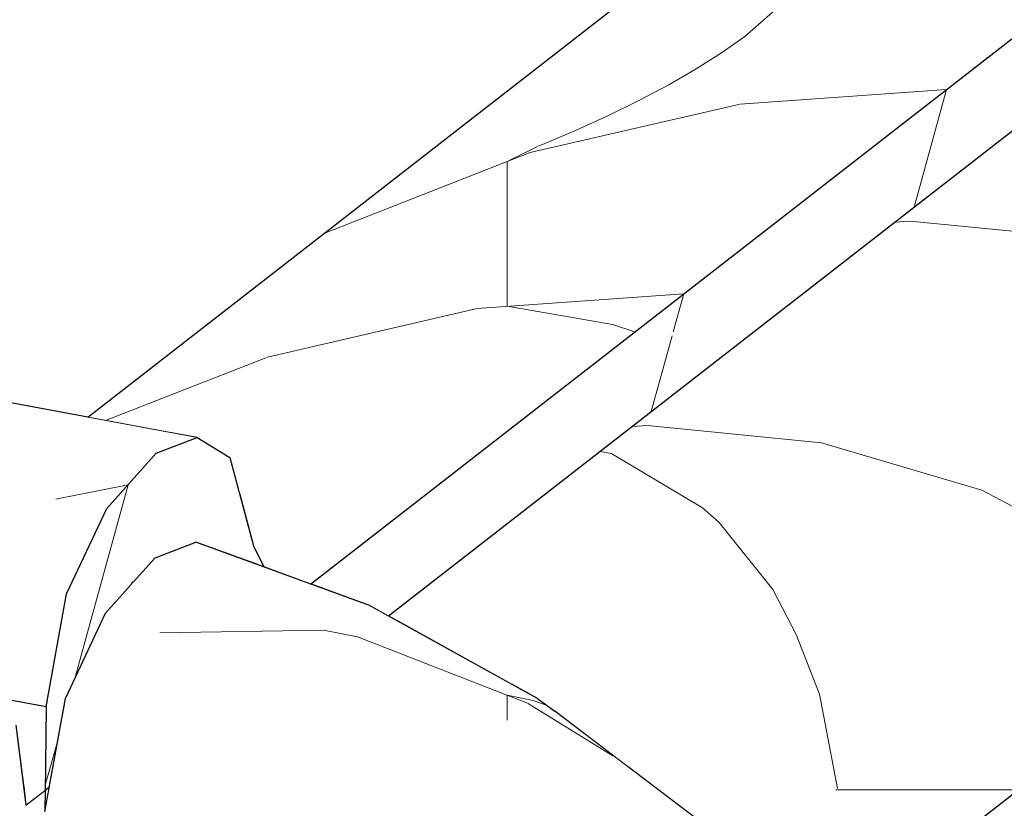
# Model space of a CAD drawing. Header units: millimetres. Extents: x -36478 to 31050, y -14815 to 11827.
# Tile 116 of 256: x -17754 to -17637, y 8299 to 8393. Entities that reach past the tile are written whole.
import ezdxf

# ---------------------------------------------------------------- set-up
doc = ezdxf.new("R2010")
doc.units = ezdxf.units.MM
doc.header["$MEASUREMENT"] = 0
doc.linetypes.add('Wipeout_Contour', pattern=[1000, 0, -1000])
for name, color, linetype in [('Nové_Konstrukce - krov', 7, 'Continuous'), ('Nové_Konstrukce - střechy a skořepiny', 7, 'Continuous'), ('Nové_Výplně - Povrchové', 7, 'Continuous')]:
    doc.layers.add(name, color=color, linetype=linetype)

# ---------------------------------------------------------------- blocks, each defined once
blk = doc.blocks.new('výplň_2161_1', base_point=(0, 0))
at = {"color": 254, "linetype": 'Wipeout_Contour', "lineweight": 0, "ltscale": 77821.758506}
blk.add_wipeout([(-17527.82, 8378.29), (-17655.07, 8279.31), (-17643.91, 8264.59), (-17516.66, 8363.56)], dxfattribs=at).dxf.layer = 'Nové_Výplně - Povrchové'
blk = doc.blocks.new('*X4325')
at = {"layer": 'Nové_Výplně - Povrchové', "color": 21, "linetype": 'Continuous', "lineweight": 20, "true_color": 0xffaaaa}
for p, q in [((-17565.91, 8325.25), (-17558.37, 8308.14)), ((-17597.61, 8288.61), (-17597.3, 8300.84)), ((-17597.2, 8300.92), (-17589.66, 8283.8)), ((-17576.29, 8301.14), (-17596.91, 8301.14)), ((-17567.37, 8301.14), (-17576.29, 8301.14)), ((-17601.02, 8277.89), (-17597.61, 8288.61)), ((-17606.48, 8270.72), (-17601.02, 8277.89)), ((-17616.35, 8263.97), (-17610.46, 8267.62)), ((-17627.47, 8261.47), (-17616.35, 8263.97)), ((-17642.61, 8262.87), (-17640.18, 8262.18)), ((-17640.18, 8262.18), (-17627.47, 8261.47))]:
    blk.add_line(p, q, dxfattribs=at)
blk = doc.blocks.new('výplň_2162_1', base_point=(0, 0))
at = {"color": 254, "linetype": 'Wipeout_Contour', "lineweight": 0, "ltscale": 97239.557158}
blk.add_wipeout([(-17516.66, 8363.56), (-17643.91, 8264.59), (-17642.31, 8262.47), (-17634.63, 8248.83), (-17507.66, 8347.58)], dxfattribs=at).dxf.layer = 'Nové_Výplně - Povrchové'
at = {"layer": 'Nové_Výplně - Povrchové', "color": 21, "linetype": 'Continuous', "lineweight": 20, "true_color": 0xffaaaa}
blk.add_blockref('*X4325', (0, 0), dxfattribs=at)
blk = doc.blocks.new('*X4329')
at = {"layer": 'Nové_Výplně - Povrchové', "color": 21, "linetype": 'Continuous', "lineweight": 20, "true_color": 0xffaaaa}
for p, q in [((-17627.1, 8366.78), (-17611.32, 8362.14)), ((-17610.82, 8361.99), (-17608, 8361.16)), ((-17658.39, 8342.44), (-17639.29, 8336.83)), ((-17664.18, 8324.98), (-17670.56, 8332.97)), ((-17661.41, 8319.63), (-17664.18, 8324.98))]:
    blk.add_line(p, q, dxfattribs=at)
blk = doc.blocks.new('výplň_2164_1', base_point=(0, 0))
at = {"color": 254, "linetype": 'Wipeout_Contour', "lineweight": 0, "ltscale": 117118.788349}
blk.add_wipeout([(-17570.56, 8410.75), (-17695.29, 8313.74), (-17692.2, 8312.04), (-17690.12, 8310.5), (-17681.53, 8303.97), (-17555.18, 8402.25)], dxfattribs=at).dxf.layer = 'Nové_Výplně - Povrchové'
at = {"layer": 'Nové_Výplně - Povrchové', "color": 21, "linetype": 'Continuous', "lineweight": 20, "true_color": 0xffaaaa}
blk.add_blockref('*X4329', (0, 0), dxfattribs=at)
blk = doc.blocks.new('*X4331')
at = {"layer": 'Nové_Výplně - Povrchové', "color": 21, "linetype": 'Continuous', "lineweight": 20, "true_color": 0xffaaaa}
for p, q in [((-17613.3, 8334.91), (-17613.3, 8311.8)), ((-17656.73, 8301.14), (-17637.32, 8301.14)), ((-17637.32, 8301.14), (-17627, 8301.14)), ((-17661.34, 8297.55), (-17661.34, 8285.96)), ((-17663.9, 8295.56), (-17665.28, 8292.94)), ((-17665.28, 8292.94), (-17666.44, 8291.08))]:
    blk.add_line(p, q, dxfattribs=at)
blk = doc.blocks.new('výplň_2165_1', base_point=(0, 0))
at = {"color": 254, "linetype": 'Wipeout_Contour', "lineweight": 0, "ltscale": 97389.980346}
blk.add_wipeout([(-17540.79, 8391.32), (-17667.84, 8292.49), (-17656.15, 8280.75), (-17655.07, 8279.31), (-17527.82, 8378.29)], dxfattribs=at).dxf.layer = 'Nové_Výplně - Povrchové'
at = {"layer": 'Nové_Výplně - Povrchové', "color": 21, "linetype": 'Continuous', "lineweight": 20, "true_color": 0xffaaaa}
blk.add_blockref('*X4331', (0, 0), dxfattribs=at)
blk = doc.blocks.new('*X4333')
at = {"layer": 'Nové_Výplně - Povrchové', "color": 21, "linetype": 'Continuous', "lineweight": 20, "true_color": 0xffaaaa}
for p, q in [((-17608, 8361.16), (-17591.11, 8352.17)), ((-17639.29, 8336.83), (-17622.4, 8327.84)), ((-17658.61, 8312.55), (-17661.41, 8319.63)), ((-17656.5, 8301.32), (-17658.61, 8312.55))]:
    blk.add_line(p, q, dxfattribs=at)
blk = doc.blocks.new('výplň_2166_1', base_point=(0, 0))
at = {"color": 254, "linetype": 'Wipeout_Contour', "lineweight": 0, "ltscale": 97480.881869}
blk.add_wipeout([(-17555.18, 8402.25), (-17681.53, 8303.97), (-17672.26, 8296.93), (-17667.84, 8292.49), (-17540.79, 8391.32)], dxfattribs=at).dxf.layer = 'Nové_Výplně - Povrchové'
at = {"layer": 'Nové_Výplně - Povrchové', "color": 21, "linetype": 'Continuous', "lineweight": 20, "true_color": 0xffaaaa}
blk.add_blockref('*X4333', (0, 0), dxfattribs=at)
blk = doc.blocks.new('*X4335')
at = {"layer": 'Nové_Výplně - Povrchové', "color": 21, "linetype": 'Continuous', "lineweight": 20, "true_color": 0xffaaaa}
for p, q in [((-17740.9, 8337.46), (-17747.26, 8314.39)), ((-17749.25, 8307.15), (-17750.76, 8301.69))]:
    blk.add_line(p, q, dxfattribs=at)
blk = doc.blocks.new('výplň_2167_1', base_point=(0, 0))
at = {"color": 254, "linetype": 'Wipeout_Contour', "lineweight": 0, "ltscale": 333133.553394}
blk.add_wipeout([(-17750.64, 8311.03), (-17750.77, 8301.1), (-17750.27, 8301.49), (-17748.37, 8312.03), (-17743.58, 8322.17), (-17740.55, 8325.58), (-17740.46, 8325.78), (-17740.26, 8325.91), (-17737.7, 8328.78), (-17732.83, 8330.64), (-17724.77, 8327.69), (-17726, 8330.19), (-17728.8, 8340.72), (-17732.68, 8343.09), (-17737.55, 8341.23), (-17743.43, 8334.62), (-17748.22, 8324.48)], dxfattribs=at).dxf.layer = 'Nové_Výplně - Povrchové'
at = {"layer": 'Nové_Výplně - Povrchové', "color": 21, "linetype": 'Continuous', "lineweight": 20, "true_color": 0xffaaaa}
blk.add_blockref('*X4335', (0, 0), dxfattribs=at)
blk = doc.blocks.new('*X4337')
at = {"layer": 'Nové_Výplně - Povrchové', "color": 21, "linetype": 'Continuous', "lineweight": 20, "true_color": 0xffaaaa}
for p, q in [((-17618.49, 8403.98), (-17614.2, 8401.18)), ((-17614.2, 8401.18), (-17608.63, 8400.62)), ((-17643.5, 8384.53), (-17647.36, 8370.5)), ((-17674.78, 8360.2), (-17676.03, 8355.68)), ((-17676.17, 8355.18), (-17678.65, 8346.17))]:
    blk.add_line(p, q, dxfattribs=at)
blk = doc.blocks.new('výplň_2168_1', base_point=(0, 0))
at = {"color": 254, "linetype": 'Wipeout_Contour', "lineweight": 0, "ltscale": 292691.338955}
blk.add_wipeout([(-17719.2, 8325.65), (-17712.18, 8323.09), (-17709.93, 8321.84), (-17583.67, 8420.04), (-17582.59, 8430.21), (-17579.2, 8434.24), (-17576.08, 8435.12), (-17572.5, 8433.81), (-17572.46, 8437.29), (-17571.93, 8440.19), (-17574.72, 8438.03), (-17575.93, 8447.57), (-17579.04, 8446.69), (-17582.44, 8442.66), (-17583.67, 8431.06)], dxfattribs=at).dxf.layer = 'Nové_Výplně - Povrchové'
at = {"layer": 'Nové_Výplně - Povrchové', "color": 21, "linetype": 'Continuous', "lineweight": 20, "true_color": 0xffaaaa}
blk.add_blockref('*X4337', (0, 0), dxfattribs=at)
blk = doc.blocks.new('*X4369')
at = {"layer": 'Nové_Výplně - Povrchové', "color": 21, "linetype": 'Continuous', "lineweight": 20, "true_color": 0xffaaaa}
for p, q in [((-17649.66, 8368.71), (-17647.82, 8368.84)), ((-17680.95, 8344.38), (-17679.11, 8344.51)), ((-17683.4, 8341.17), (-17684.77, 8341.41))]:
    blk.add_line(p, q, dxfattribs=at)
blk = doc.blocks.new('výplň_2184_1', base_point=(0, 0))
at = {"color": 254, "linetype": 'Wipeout_Contour', "lineweight": 0, "ltscale": 78129.027695}
blk.add_wipeout([(-17709.93, 8321.84), (-17708.95, 8321.3), (-17586.45, 8416.57), (-17587.81, 8416.82)], dxfattribs=at).dxf.layer = 'Nové_Výplně - Povrchové'
at = {"layer": 'Nové_Výplně - Povrchové', "color": 21, "linetype": 'Continuous', "lineweight": 20, "true_color": 0xffaaaa}
blk.add_blockref('*X4369', (0, 0), dxfattribs=at)
blk = doc.blocks.new('*X4385')
at = {"layer": 'Nové_Výplně - Povrchové', "color": 21, "linetype": 'Continuous', "lineweight": 20, "true_color": 0xffaaaa}
for p, q in [((-17641.45, 8426.61), (-17632.05, 8430.3)), ((-17658.61, 8409.7), (-17662.26, 8410.42)), ((-17656.12, 8407.17), (-17658.61, 8409.7)), ((-17656.43, 8405.48), (-17656.12, 8407.17)), ((-17717.63, 8367.36), (-17693.04, 8377)), ((-17695.79, 8375.93), (-17691.95, 8377.85)), ((-17695.79, 8375.93), (-17695.79, 8374.87)), ((-17743.59, 8345.11), (-17724.33, 8352.67))]:
    blk.add_line(p, q, dxfattribs=at)
blk = doc.blocks.new('výplň_2192_1', base_point=(0, 0))
at = {"color": 254, "linetype": 'Wipeout_Contour', "lineweight": 0, "ltscale": 78294.954251}
blk.add_wipeout([(-17638.35, 8429.02), (-17745.72, 8345.51), (-17735.88, 8343.69), (-17621.86, 8432.36)], dxfattribs=at).dxf.layer = 'Nové_Výplně - Povrchové'
at = {"layer": 'Nové_Výplně - Povrchové', "color": 21, "linetype": 'Continuous', "lineweight": 20, "true_color": 0xffaaaa}
blk.add_blockref('*X4385', (0, 0), dxfattribs=at)
blk = doc.blocks.new('*X4387')
at = {"layer": 'Nové_Výplně - Povrchové', "color": 21, "linetype": 'Continuous', "lineweight": 20, "true_color": 0xffaaaa}
for p, q in [((-17656.82, 8402.57), (-17656.43, 8405.48)), ((-17660.69, 8396.82), (-17656.82, 8402.57)), ((-17667.52, 8390.81), (-17660.69, 8396.82)), ((-17670.28, 8388.88), (-17667.52, 8390.81)), ((-17673.3, 8386.97), (-17670.28, 8388.88)), ((-17676.56, 8385.08), (-17673.3, 8386.97)), ((-17680.03, 8383.23), (-17676.56, 8385.08)), ((-17693.04, 8377), (-17668.08, 8382.78)), ((-17683.72, 8381.42), (-17680.03, 8383.23)), ((-17687.58, 8379.67), (-17683.72, 8381.42)), ((-17691.61, 8377.98), (-17687.58, 8379.67)), ((-17691.95, 8377.85), (-17691.61, 8377.98)), ((-17695.79, 8374.87), (-17695.79, 8367.82)), ((-17695.79, 8367.82), (-17695.79, 8361.24)), ((-17724.33, 8352.67), (-17699.37, 8358.45))]:
    blk.add_line(p, q, dxfattribs=at)
blk = doc.blocks.new('výplň_2193_1', base_point=(0, 0))
at = {"color": 254, "linetype": 'Wipeout_Contour', "lineweight": 0, "ltscale": 117434.454044}
blk.add_wipeout([(-17735.88, 8343.69), (-17732.68, 8343.09), (-17728.8, 8340.72), (-17727.66, 8336.44), (-17604.34, 8432.36), (-17621.86, 8432.36)], dxfattribs=at).dxf.layer = 'Nové_Výplně - Povrchové'
at = {"layer": 'Nové_Výplně - Povrchové', "color": 21, "linetype": 'Continuous', "lineweight": 20, "true_color": 0xffaaaa}
blk.add_blockref('*X4387', (0, 0), dxfattribs=at)
blk = doc.blocks.new('*X4391')
at = {"layer": 'Nové_Výplně - Povrchové', "color": 21, "linetype": 'Continuous', "lineweight": 20, "true_color": 0xffaaaa}
for p, q in [((-17647.82, 8368.84), (-17627.1, 8366.78)), ((-17679.11, 8344.51), (-17658.39, 8342.44)), ((-17683.25, 8341.11), (-17683.4, 8341.17)), ((-17672.54, 8334.72), (-17683.25, 8341.11)), ((-17670.56, 8332.97), (-17672.54, 8334.72))]:
    blk.add_line(p, q, dxfattribs=at)
blk = doc.blocks.new('výplň_2195_1', base_point=(0, 0))
at = {"color": 254, "linetype": 'Wipeout_Contour', "lineweight": 0, "ltscale": 78094.149887}
blk.add_wipeout([(-17586.45, 8416.57), (-17708.95, 8321.3), (-17695.29, 8313.74), (-17570.56, 8410.75)], dxfattribs=at).dxf.layer = 'Nové_Výplně - Povrchové'
at = {"layer": 'Nové_Výplně - Povrchové', "color": 21, "linetype": 'Continuous', "lineweight": 20, "true_color": 0xffaaaa}
blk.add_blockref('*X4391', (0, 0), dxfattribs=at)
blk = doc.blocks.new('*X4393')
at = {"layer": 'Nové_Výplně - Povrchové', "color": 21, "linetype": 'Continuous', "lineweight": 20, "true_color": 0xffaaaa}
for p, q in [((-17668.08, 8382.78), (-17643.5, 8384.53)), ((-17695.79, 8361.24), (-17695.79, 8358.71)), ((-17699.37, 8358.45), (-17674.78, 8360.2)), ((-17683.25, 8356.53), (-17695.79, 8358.71)), ((-17680.62, 8355.66), (-17683.25, 8356.53))]:
    blk.add_line(p, q, dxfattribs=at)
blk = doc.blocks.new('výplň_2196_1', base_point=(0, 0))
at = {"color": 254, "linetype": 'Wipeout_Contour', "lineweight": 0, "ltscale": 117357.387681}
blk.add_wipeout([(-17727.66, 8336.44), (-17726, 8330.19), (-17724.77, 8327.69), (-17719.2, 8325.65), (-17586.3, 8429.02), (-17604.34, 8432.36)], dxfattribs=at).dxf.layer = 'Nové_Výplně - Povrchové'
at = {"layer": 'Nové_Výplně - Povrchové', "color": 21, "linetype": 'Continuous', "lineweight": 20, "true_color": 0xffaaaa}
blk.add_blockref('*X4393', (0, 0), dxfattribs=at)
blk = doc.blocks.new('*X4413')
at = {"layer": 'Nové_Výplně - Povrchové', "linetype": 'Continuous', "lineweight": 20, "true_color": 0xffaaaa}
blk.add_hatch(color=21, dxfattribs=at).paths.add_polyline_path([(-17672.26, 8296.93), (-17690.12, 8310.5), (-17692.2, 8312.04), (-17673.5, 8297.84)])
blk = doc.blocks.new('výplň_2206_1', base_point=(0, 0))
at = {"color": 254, "linetype": 'Wipeout_Contour', "lineweight": 0, "ltscale": 78139.96847}
blk.add_wipeout([(-17672.26, 8296.93), (-17690.12, 8310.5), (-17692.2, 8312.04), (-17673.5, 8297.84)], dxfattribs=at).dxf.layer = 'Nové_Výplně - Povrchové'
at = {"layer": 'Nové_Výplně - Povrchové', "color": 21, "linetype": 'Continuous', "lineweight": 20, "true_color": 0xffaaaa}
blk.add_blockref('*X4413', (0, 0), dxfattribs=at)
blk = doc.blocks.new('*X4417')
at = {"layer": 'Nové_Výplně - Povrchové', "color": 21, "linetype": 'Continuous', "lineweight": 20, "true_color": 0xffaaaa}
for p, q in [((-17693.36, 8311.45), (-17683.22, 8305.21)), ((-17692.71, 8311.78), (-17691.61, 8311.37)), ((-17691.61, 8311.37), (-17691.09, 8311.19)), ((-17695.79, 8310.21), (-17695.79, 8309.4))]:
    blk.add_line(p, q, dxfattribs=at)
blk = doc.blocks.new('výplň_2208_1', base_point=(0, 0))
at = {"color": 254, "linetype": 'Wipeout_Contour', "lineweight": 0, "ltscale": 78149.46457}
blk.add_wipeout([(-17673.5, 8297.84), (-17692.2, 8312.04), (-17696.42, 8309.88), (-17677.43, 8295.45)], dxfattribs=at).dxf.layer = 'Nové_Výplně - Povrchové'
at = {"layer": 'Nové_Výplně - Povrchové', "color": 21, "linetype": 'Continuous', "lineweight": 20, "true_color": 0xffaaaa}
blk.add_blockref('*X4417', (0, 0), dxfattribs=at)
blk = doc.blocks.new('výplň_2228_1', base_point=(0, 0))
at = {"color": 254, "linetype": 'Wipeout_Contour', "lineweight": 0, "ltscale": 117634.344885}
blk.add_wipeout([(-17770.36, 8314.68), (-17769.91, 8311.76), (-17754.27, 8308.86), (-17753.35, 8301.58), (-17750.77, 8301.1), (-17750.64, 8311.03)], dxfattribs=at).dxf.layer = 'Nové_Výplně - Povrchové'
blk = doc.blocks.new('výplň_2231_1', base_point=(0, 0))
at = {"color": 254, "linetype": 'Wipeout_Contour', "lineweight": 0, "ltscale": 78447.537944}
blk.add_wipeout([(-17770.36, 8314.68), (-17750.64, 8311.03), (-17748.22, 8324.48), (-17769.91, 8328.5)], dxfattribs=at).dxf.layer = 'Nové_Výplně - Povrchové'
blk = doc.blocks.new('výplň_2232_1', base_point=(0, 0))
at = {"color": 254, "linetype": 'Wipeout_Contour', "lineweight": 0, "ltscale": 58790.723637}
blk.add_wipeout([(-17740.55, 8325.58), (-17740.26, 8325.91), (-17740.46, 8325.78)], dxfattribs=at).dxf.layer = 'Nové_Výplně - Povrchové'
blk = doc.blocks.new('výplň_2235_1', base_point=(0, 0))
at = {"color": 254, "linetype": 'Wipeout_Contour', "lineweight": 0, "ltscale": 78441.72414}
blk.add_wipeout([(-17755.48, 8347.32), (-17760.67, 8345.52), (-17737.55, 8341.23), (-17732.68, 8343.09)], dxfattribs=at).dxf.layer = 'Nové_Výplně - Povrchové'
blk = doc.blocks.new('*X4499')
at = {"layer": 'Nové_Výplně - Povrchové', "color": 21, "linetype": 'Continuous', "lineweight": 20, "true_color": 0xffaaaa}
blk.add_line((-17717.65, 8320.14), (-17713.6, 8319.38), dxfattribs=at)
blk = doc.blocks.new('výplň_2249_1', base_point=(0, 0))
at = {"color": 254, "linetype": 'Wipeout_Contour', "lineweight": 0, "ltscale": 78253.953063}
blk.add_wipeout([(-17702.99, 8303.58), (-17696.42, 8309.88), (-17716.72, 8321.1), (-17722.95, 8314.62)], dxfattribs=at).dxf.layer = 'Nové_Výplně - Povrchové'
at = {"layer": 'Nové_Výplně - Povrchové', "color": 21, "linetype": 'Continuous', "lineweight": 20, "true_color": 0xffaaaa}
blk.add_blockref('*X4499', (0, 0), dxfattribs=at)
blk = doc.blocks.new('výplň_2250_1', base_point=(0, 0))
at = {"color": 254, "linetype": 'Wipeout_Contour', "lineweight": 0, "ltscale": 78161.791869}
blk.add_wipeout([(-17684.31, 8289.39), (-17677.43, 8295.45), (-17696.42, 8309.88), (-17702.99, 8303.58)], dxfattribs=at).dxf.layer = 'Nové_Výplně - Povrchové'
blk = doc.blocks.new('výplň_2251_1', base_point=(0, 0))
at = {"color": 254, "linetype": 'Wipeout_Contour', "lineweight": 0, "ltscale": 78266.553381}
blk.add_wipeout([(-17716.23, 8282.75), (-17709.93, 8294.43), (-17728.83, 8304.88), (-17733.23, 8292.15)], dxfattribs=at).dxf.layer = 'Nové_Výplně - Povrchové'
blk = doc.blocks.new('výplň_2252_1', base_point=(0, 0))
at = {"color": 254, "linetype": 'Wipeout_Contour', "lineweight": 0, "ltscale": 78174.694604}
blk.add_wipeout([(-17692.24, 8280.99), (-17684.31, 8289.39), (-17702.99, 8303.58), (-17709.93, 8294.43)], dxfattribs=at).dxf.layer = 'Nové_Výplně - Povrchové'
blk = doc.blocks.new('výplň_2253_1', base_point=(0, 0))
at = {"color": 254, "linetype": 'Wipeout_Contour', "lineweight": 0, "ltscale": 78346.852004}
blk.add_wipeout([(-17748.37, 8312.03), (-17750.8, 8298.58), (-17733.23, 8292.15), (-17728.83, 8304.88)], dxfattribs=at).dxf.layer = 'Nové_Výplně - Povrchové'
blk = doc.blocks.new('výplň_2254_1', base_point=(0, 0))
at = {"color": 254, "linetype": 'Wipeout_Contour', "lineweight": 0, "ltscale": 78263.663194}
blk.add_wipeout([(-17709.93, 8294.43), (-17702.99, 8303.58), (-17722.95, 8314.62), (-17728.83, 8304.88)], dxfattribs=at).dxf.layer = 'Nové_Výplně - Povrchové'
blk = doc.blocks.new('*X4511')
at = {"layer": 'Nové_Výplně - Povrchové', "color": 21, "linetype": 'Continuous', "lineweight": 20, "true_color": 0xffaaaa}
for p, q in [((-17713.6, 8319.38), (-17693.36, 8311.45)), ((-17695.79, 8312.4), (-17692.71, 8311.78)), ((-17695.79, 8312.4), (-17695.79, 8310.21))]:
    blk.add_line(p, q, dxfattribs=at)
blk = doc.blocks.new('výplň_2255_1', base_point=(0, 0))
at = {"color": 254, "linetype": 'Wipeout_Contour', "lineweight": 0, "ltscale": 78241.673643}
blk.add_wipeout([(-17692.2, 8312.04), (-17712.18, 8323.09), (-17716.72, 8321.1), (-17696.42, 8309.88)], dxfattribs=at).dxf.layer = 'Nové_Výplně - Povrchové'
at = {"layer": 'Nové_Výplně - Povrchové', "color": 21, "linetype": 'Continuous', "lineweight": 20, "true_color": 0xffaaaa}
blk.add_blockref('*X4511', (0, 0), dxfattribs=at)
blk = doc.blocks.new('výplň_2256_1', base_point=(0, 0))
at = {"color": 254, "linetype": 'Wipeout_Contour', "lineweight": 0, "ltscale": 78331.752086}
blk.add_wipeout([(-17732.83, 8330.64), (-17737.7, 8328.78), (-17716.72, 8321.1), (-17712.18, 8323.09)], dxfattribs=at).dxf.layer = 'Nové_Výplně - Povrchové'
blk = doc.blocks.new('*X4515')
at = {"layer": 'Nové_Výplně - Povrchové', "color": 21, "linetype": 'Continuous', "lineweight": 20, "true_color": 0xffaaaa}
blk.add_line((-17737.14, 8319.82), (-17717.65, 8320.14), dxfattribs=at)
blk = doc.blocks.new('výplň_2257_1', base_point=(0, 0))
at = {"color": 254, "linetype": 'Wipeout_Contour', "lineweight": 0, "ltscale": 117537.408996}
blk.add_wipeout([(-17737.7, 8328.78), (-17740.26, 8325.91), (-17740.55, 8325.58), (-17743.58, 8322.17), (-17722.95, 8314.62), (-17716.72, 8321.1)], dxfattribs=at).dxf.layer = 'Nové_Výplně - Povrchové'
at = {"layer": 'Nové_Výplně - Povrchové', "color": 21, "linetype": 'Continuous', "lineweight": 20, "true_color": 0xffaaaa}
blk.add_blockref('*X4515', (0, 0), dxfattribs=at)
blk = doc.blocks.new('*X4517')
at = {"layer": 'Nové_Výplně - Povrchové', "color": 21, "linetype": 'Continuous', "lineweight": 20, "true_color": 0xffaaaa}
blk.add_line((-17749.53, 8335.75), (-17740.9, 8337.46), dxfattribs=at)
blk = doc.blocks.new('výplň_2258_1', base_point=(0, 0))
at = {"color": 254, "linetype": 'Wipeout_Contour', "lineweight": 0, "ltscale": 78453.915616}
blk.add_wipeout([(-17760.67, 8345.52), (-17766.21, 8338.84), (-17743.43, 8334.62), (-17737.55, 8341.23)], dxfattribs=at).dxf.layer = 'Nové_Výplně - Povrchové'
at = {"layer": 'Nové_Výplně - Povrchové', "color": 21, "linetype": 'Continuous', "lineweight": 20, "true_color": 0xffaaaa}
blk.add_blockref('*X4517', (0, 0), dxfattribs=at)
blk = doc.blocks.new('výplň_2259_1', base_point=(0, 0))
at = {"color": 254, "linetype": 'Wipeout_Contour', "lineweight": 0, "ltscale": 78457.557375}
blk.add_wipeout([(-17769.91, 8328.5), (-17748.22, 8324.48), (-17743.43, 8334.62), (-17766.21, 8338.84)], dxfattribs=at).dxf.layer = 'Nové_Výplně - Povrchové'
blk = doc.blocks.new('výplň_2260_1', base_point=(0, 0))
at = {"color": 254, "linetype": 'Wipeout_Contour', "lineweight": 0, "ltscale": 78350.587598}
blk.add_wipeout([(-17743.58, 8322.17), (-17748.37, 8312.03), (-17728.83, 8304.88), (-17722.95, 8314.62)], dxfattribs=at).dxf.layer = 'Nové_Výplně - Povrchové'
blk = doc.blocks.new('výplň_2275_1', base_point=(0, 0))
at = {"color": 254, "linetype": 'Wipeout_Contour', "lineweight": 0, "ltscale": 58791.234671}
blk.add_wipeout([(-17753.35, 8301.58), (-17753.06, 8299.32), (-17750.77, 8301.1)], dxfattribs=at).dxf.layer = 'Nové_Výplně - Povrchové'
blk = doc.blocks.new('výplň_2289_1', base_point=(0, 0))
at = {"color": 254, "linetype": 'Wipeout_Contour', "lineweight": 0, "ltscale": 294223.359081}
blk.add_wipeout([(-17897.54, 8186.95), (-17890.52, 8184.38), (-17888.27, 8183.13), (-17762.01, 8281.33), (-17760.93, 8291.5), (-17757.54, 8295.53), (-17754.42, 8296.41), (-17750.84, 8295.1), (-17750.8, 8298.58), (-17750.27, 8301.49), (-17753.06, 8299.32), (-17754.27, 8308.86), (-17757.39, 8307.98), (-17760.78, 8303.95), (-17762.01, 8292.35)], dxfattribs=at).dxf.layer = 'Nové_Výplně - Povrchové'

msp = doc.modelspace()

# ---------------------------------------------------------------- block references
at = {"layer": 'Nové_Výplně - Povrchové', "color": 21, "linetype": 'Continuous', "lineweight": 20, "true_color": 0xffaaaa}
for name in ['výplň_2161_1', 'výplň_2167_1']:
    msp.add_blockref(name, (0, 0), dxfattribs=at)

# ---------------------------------------------------------------- next in the draw order: block references
for name in ['výplň_2162_1', 'výplň_2232_1', 'výplň_2228_1']:
    msp.add_blockref(name, (0, 0), dxfattribs=at)

# ---------------------------------------------------------------- next in the draw order: block references
for name in ['výplň_2164_1', 'výplň_2231_1']:
    msp.add_blockref(name, (0, 0), dxfattribs=at)

# ---------------------------------------------------------------- next in the draw order: block references
msp.add_blockref('výplň_2165_1', (0, 0), dxfattribs=at)

# ---------------------------------------------------------------- next in the draw order: block references
msp.add_blockref('výplň_2166_1', (0, 0), dxfattribs=at)

# ---------------------------------------------------------------- next in the draw order: block references
for name in ['výplň_2168_1', 'výplň_2206_1']:
    msp.add_blockref(name, (0, 0), dxfattribs=at)

# ---------------------------------------------------------------- next in the draw order: block references
for name in ['výplň_2184_1', 'výplň_2208_1']:
    msp.add_blockref(name, (0, 0), dxfattribs=at)

# ---------------------------------------------------------------- next in the draw order: block references
msp.add_blockref('výplň_2192_1', (0, 0), dxfattribs=at)

# ---------------------------------------------------------------- next in the draw order: block references
msp.add_blockref('výplň_2193_1', (0, 0), dxfattribs=at)

# ---------------------------------------------------------------- next in the draw order: block references
for name in ['výplň_2195_1', 'výplň_2235_1']:
    msp.add_blockref(name, (0, 0), dxfattribs=at)

# ---------------------------------------------------------------- next in the draw order: linework, layer by layer
at = {"layer": 'Nové_Konstrukce - krov', "color": 1, "linetype": 'Continuous', "lineweight": 25}
msp.add_line((-17732.68, 8343.09), (-17728.8, 8340.72), dxfattribs=at)

# ---------------------------------------------------------------- next in the draw order: block references
at = {"layer": 'Nové_Výplně - Povrchové', "color": 21, "linetype": 'Continuous', "lineweight": 20, "true_color": 0xffaaaa}
for name in ['výplň_2196_1', 'výplň_2258_1', 'výplň_2249_1']:
    msp.add_blockref(name, (0, 0), dxfattribs=at)

# ---------------------------------------------------------------- next in the draw order: linework, layer by layer
at = {"layer": 'Nové_Konstrukce - krov', "color": 1, "linetype": 'Continuous', "lineweight": 25}
for p, q in [((-17745.72, 8345.51), (-17638.35, 8429.02)), ((-17732.68, 8343.09), (-17755.48, 8347.32)), ((-17737.55, 8341.23), (-17732.68, 8343.09))]:
    msp.add_line(p, q, dxfattribs=at)

# ---------------------------------------------------------------- next in the draw order: block references
at = {"layer": 'Nové_Výplně - Povrchové', "color": 21, "linetype": 'Continuous', "lineweight": 20, "true_color": 0xffaaaa}
for name in ['výplň_2250_1', 'výplň_2251_1']:
    msp.add_blockref(name, (0, 0), dxfattribs=at)

# ---------------------------------------------------------------- next in the draw order: block references
for name in ['výplň_2253_1', 'výplň_2252_1']:
    msp.add_blockref(name, (0, 0), dxfattribs=at)

# ---------------------------------------------------------------- next in the draw order: linework, layer by layer
at = {"layer": 'Nové_Konstrukce - krov', "color": 1, "linetype": 'Continuous', "lineweight": 25}
for p, q in [((-17750.64, 8311.03), (-17770.36, 8314.68)), ((-17672.26, 8296.93), (-17690.12, 8310.5))]:
    msp.add_line(p, q, dxfattribs=at)

# ---------------------------------------------------------------- next in the draw order: block references
at = {"layer": 'Nové_Výplně - Povrchové', "color": 21, "linetype": 'Continuous', "lineweight": 20, "true_color": 0xffaaaa}
for name in ['výplň_2254_1', 'výplň_2275_1']:
    msp.add_blockref(name, (0, 0), dxfattribs=at)

# ---------------------------------------------------------------- next in the draw order: block references
for name in ['výplň_2255_1', 'výplň_2289_1']:
    msp.add_blockref(name, (0, 0), dxfattribs=at)

# ---------------------------------------------------------------- next in the draw order: linework, layer by layer
at = {"layer": 'Nové_Konstrukce - krov', "color": 1, "linetype": 'Continuous', "lineweight": 25}
for p, q in [((-17583.67, 8420.04), (-17709.93, 8321.84)), ((-17692.2, 8312.04), (-17690.12, 8310.5)), ((-17750.64, 8311.03), (-17750.8, 8298.58)), ((-17754.27, 8308.86), (-17753.06, 8299.32)), ((-17753.06, 8299.32), (-17750.27, 8301.49))]:
    msp.add_line(p, q, dxfattribs=at)

# ---------------------------------------------------------------- next in the draw order: block references
at = {"layer": 'Nové_Výplně - Povrchové', "color": 21, "linetype": 'Continuous', "lineweight": 20, "true_color": 0xffaaaa}
msp.add_blockref('výplň_2256_1', (0, 0), dxfattribs=at)

# ---------------------------------------------------------------- next in the draw order: linework, layer by layer
at = {"layer": 'Nové_Konstrukce - krov', "color": 1, "linetype": 'Continuous', "lineweight": 25}
for p, q in [((-17728.8, 8340.72), (-17726, 8330.19)), ((-17692.2, 8312.04), (-17712.18, 8323.09))]:
    msp.add_line(p, q, dxfattribs=at)

# ---------------------------------------------------------------- next in the draw order: block references
at = {"layer": 'Nové_Výplně - Povrchové', "color": 21, "linetype": 'Continuous', "lineweight": 20, "true_color": 0xffaaaa}
msp.add_blockref('výplň_2257_1', (0, 0), dxfattribs=at)

# ---------------------------------------------------------------- next in the draw order: linework, layer by layer
at = {"layer": 'Nové_Konstrukce - krov', "color": 1, "linetype": 'Continuous', "lineweight": 25}
for p, q in [((-17719.2, 8325.65), (-17586.3, 8429.02)), ((-17737.7, 8328.78), (-17732.83, 8330.64)), ((-17712.18, 8323.09), (-17732.83, 8330.64)), ((-17726, 8330.19), (-17724.77, 8327.69)), ((-17740.26, 8325.91), (-17737.7, 8328.78)), ((-17740.46, 8325.78), (-17740.55, 8325.58)), ((-17740.26, 8325.91), (-17740.46, 8325.78))]:
    msp.add_line(p, q, dxfattribs=at)

# ---------------------------------------------------------------- next in the draw order: block references
at = {"layer": 'Nové_Výplně - Povrchové', "color": 21, "linetype": 'Continuous', "lineweight": 20, "true_color": 0xffaaaa}
for name in ['výplň_2259_1', 'výplň_2260_1']:
    msp.add_blockref(name, (0, 0), dxfattribs=at)

# ---------------------------------------------------------------- next in the draw order: linework, layer by layer
at = {"layer": 'Nové_Konstrukce - krov', "color": 1, "linetype": 'Continuous', "lineweight": 25}
for p, q in [((-17743.43, 8334.62), (-17737.55, 8341.23)), ((-17748.22, 8324.48), (-17743.43, 8334.62)), ((-17743.58, 8322.17), (-17740.55, 8325.58)), ((-17750.64, 8311.03), (-17748.22, 8324.48)), ((-17748.37, 8312.03), (-17743.58, 8322.17)), ((-17750.8, 8298.58), (-17748.37, 8312.03))]:
    msp.add_line(p, q, dxfattribs=at)
at = {"layer": 'Nové_Konstrukce - střechy a skořepiny', "color": 1, "linetype": 'Continuous', "lineweight": 25}
msp.add_line((-14406.18, 10825.99), (-19182.71, 7090.83), dxfattribs=at)

doc.saveas('drawing.dxf')
